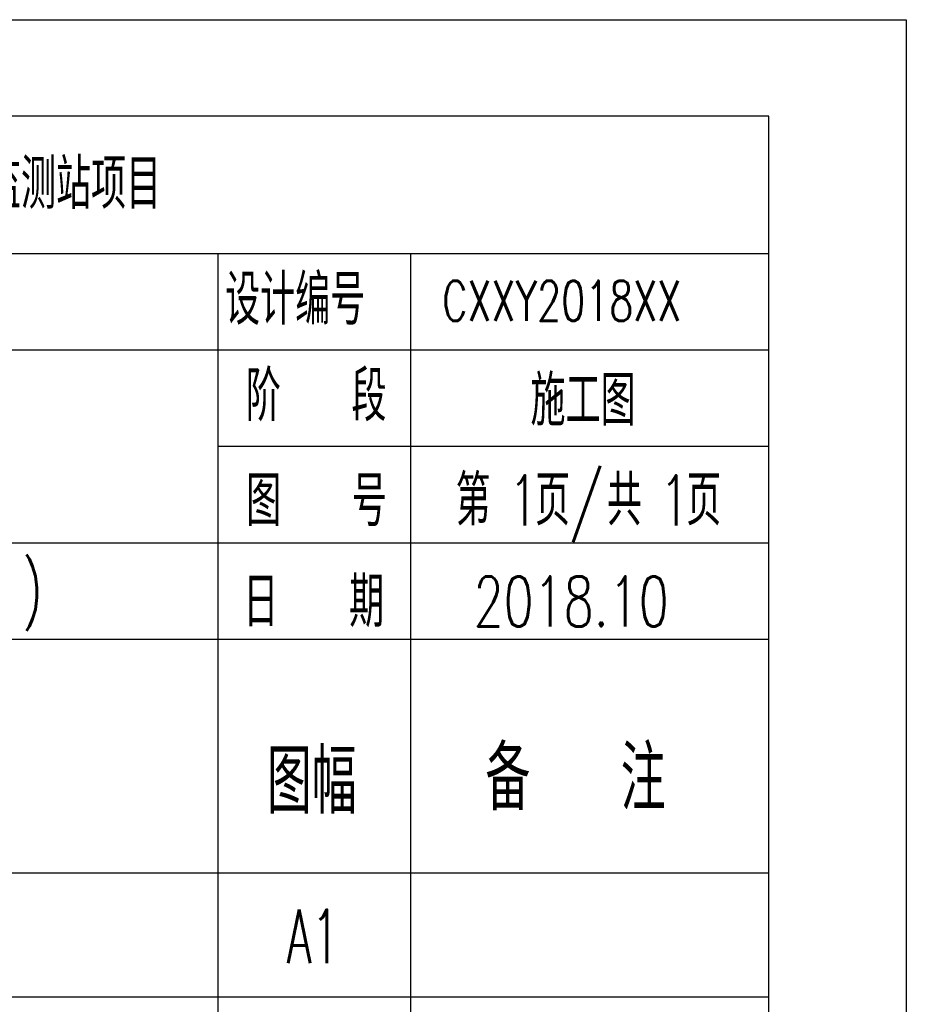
# Model space of a CAD drawing. Extents: x 687841 to 771941, y 252015 to 732780.
# Tile 96 of 98: x 702422 to 708866, y 725625 to 732780. Entities that reach past the tile are written whole.
import ezdxf

# ---------------------------------------------------------------- set-up
doc = ezdxf.new("R2010")
doc.units = 0
doc.header["$LTSCALE"] = 1000
doc.header["$MEASUREMENT"] = 0
doc.layers.get('0').update_dxf_attribs({"linetype": 'CONTINUOUS'})
doc.layers.add('图框', color=4, linetype='CONTINUOUS')
doc.styles.add('HZTXT', font='romans.shx', dxfattribs={"width": 0.7, "height": 500, "bigfont": 'hztxt.shx'})

msp = doc.modelspace()

# ---------------------------------------------------------------- linework, layer by layer
at = {"layer": '图框'}
for p, q in [((707865.8, 732079.8), (689865.8, 732079.8)), ((707865.8, 704079.8), (707865.8, 732079.8)), ((697465.8, 731079.8), (707865.8, 731079.8)), ((703865.8, 728279.8), (703865.8, 731079.8)), ((705265.8, 728279.8), (705265.8, 731079.8)), ((697465.8, 730379.8), (703865.8, 730379.8)), ((703865.8, 730379.8), (707865.8, 730379.8)), ((703865.8, 729679.8), (707865.8, 729679.8)), ((689865.8, 728979.8), (707865.8, 728979.8)), ((689865.8, 728279.8), (707865.8, 728279.8)), ((703865.8, 708579.8), (703865.8, 728279.8)), ((705265.8, 708579.8), (705265.8, 728279.8)), ((689865.8, 726579.8), (707865.8, 726579.8)), ((689865.8, 725679.8), (707865.8, 725679.8))]:
    msp.add_line(p, q, dxfattribs=at)
msp.add_lwpolyline([(687840.8, 732779.8), (708865.8, 732779.8), (708865.8, 703079.8), (687840.8, 703079.8)], close=True, dxfattribs=at)

# ---------------------------------------------------------------- texts
at = {"style": 'HZTXT'}
for s, height, width, p in [('新沂市水利局水质水量监测站项目', 364, 0.7, (699628.6, 731405)), ('设计编号', 364, 0.7, (703914.7, 730563.4)), ('CXXY2018XX', 291.2, 0.7, (705492.8, 730591.4, 0)), ('阶', 364, 0.7, (704065.1, 729863.6, 0)), ('段', 364, 0.7, (704833.5, 729863.6, 0)), ('施工图', 364, 0.7, (706134.4, 729830.3, 0)), ('图', 364, 0.7, (704068.4, 729099.9)), ('号', 364, 0.7, (704836.8, 729099.9)), ('第', 364, 0.7, (705590.4, 729105.4)), ('1', 364, 0.7, (705973.6, 729105.4)), ('页', 364, 0.7, (706167.8, 729105.4)), ('/', 364, 0.7, (706422.6, 729105.4)), ('共', 364, 0.7, (706689.5, 729105.4)), ('1', 364, 0.7, (707072.7, 729105.4)), ('页', 364, 0.7, (707266.8, 729105.4)), (')', 364, 0.7, (702437.9, 728460.1)), ('日', 364, 0.7, (704047.4, 728366.9)), ('期', 364, 0.7, (704815.8, 728366.9)), ('2018.10', 364, 0.7, (705720.3, 728371)), ('图幅', 465.92, 0.7, (704218.6, 727010)), ('备', 465.9, 0.7, (705806.8, 727035.7)), ('注', 465.9, 0.7, (706790.3, 727035.7)), ('A1', 390, 0.6, (704363.6, 725923.3))]:
    msp.add_text(s, height=height, dxfattribs=dict(at, width=width)).set_placement(p)

doc.saveas('drawing.dxf')
